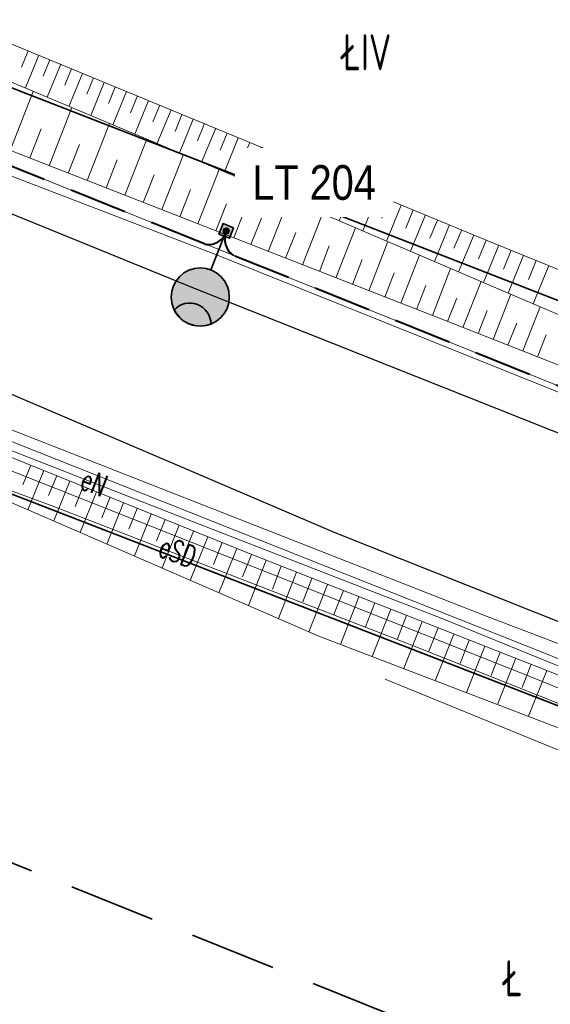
# Model space of a CAD drawing. Header units: metres. Extents: x 0 to 6497944, y 0 to 5963356.
# Tile 99 of 197: x 6497065 to 6497083, y 5963068 to 5963102. Entities that reach past the tile are written whole.
import ezdxf
from ezdxf import colors
from ezdxf.entities.mleader import LeaderData, LeaderLine
from ezdxf.math import Vec2, Vec3

# ---------------------------------------------------------------- set-up
doc = ezdxf.new("R2010")
doc.units = ezdxf.units.M
doc.header["$MEASUREMENT"] = 0
doc.linetypes.add('L_0_04', pattern=[1.5, 1, -0.5])
doc.layers.get('DEFPOINTS').update_dxf_attribs({"linetype": 'CONTINUOUS', "lineweight": 0, "true_color": 0xffffff})
for name, color, linetype, lineweight in [('000_INNE__NIEZYDENTYFIKOWANE_', 8, 'CONTINUOUS', 13), ('209_OPIS_KONTURU_KLASYFIKACYJNEGO', 8, 'CONTINUOUS', 13), ('210_OZNACZENIE_UzYTKU', 8, 'CONTINUOUS', 13), ('217_GRANICA_KONTURU_KLASYFIKCYJNEGO', 8, 'CONTINUOUS', 13), ('218_GRANICA_UzYTKU', 8, 'CONTINUOUS', 13), ('219_LINIA_GRANICY', 3, 'CONTINUOUS', 35), ('E_proj_opisy_ośw.', 7, 'CONTINUOUS', 13), ('E_proj_ośw_latarnia', 1, 'CONTINUOUS', 35), ('E_proj_ośw_linia_obw. 200', 1, 'L_0_04', 40), ('JEZDNIA__POWIERZCHNIA_', 8, 'CONTINUOUS', 25), ('OGRODZENIE_TRWAlE__LINIA_', 8, 'CONTINUOUS', 13), ('PRZEWoD_ELEKTROENERGETYCZNY__LINIA_', 1, 'CONTINUOUS', 13), ('PRZEWoD_ELEKTROENERGETYCZNY__LINIA__ATR1', 1, 'CONTINUOUS', 13), ('PRZEWoD_KANALIZACYJNY__LINIA_', 36, 'CONTINUOUS', 13), ('PRZEWoD_TELEKOMUNIKACYJNY__LINIA_', 30, 'CONTINUOUS', 13), ('PRZEWoD_WODOCIaGOWY__LINIA_', 5, 'CONTINUOUS', 13), ('SKARPA_NIEUMOCNIONA__POWIERZCHNIA_', 8, 'CONTINUOUS', 13), ('ZAKRES', 190, 'L_0_04', 35)]:
    doc.layers.add(name, color=color, linetype=linetype, lineweight=lineweight)
doc.styles.add('Narrow', font='ARIALN.TTF', dxfattribs={"height": 2})
doc.styles.get("Standard").update_dxf_attribs({"font": 'simplex.shx'})

# ---------------------------------------------------------------- blocks, each defined once
blk = doc.blocks.new('A$C5E955987')
at = {"layer": 'E_proj_ośw_latarnia', "true_color": 0xffffff}
h = blk.add_hatch(color=7, dxfattribs=at)
h.dxf.hatch_style = 1
h.paths.add_polyline_path([(3.223, 1.824, 1), (3.408, 1.892, 1)], flags=0)
h.paths.add_polyline_path([(3.2, 1.606), (3.567, 1.742), (3.431, 2.111), (3.064, 1.976)])
h.paths.add_polyline_path([(3.223, 1.824, -1), (3.408, 1.892, -1)], flags=16)
h.paths.add_polyline_path([(0.071, 1.38, -0.683546), (0.557, 0.106, 0.679532), (1.952, 1.355, 0.687575)])
h = blk.add_hatch(color=7, dxfattribs=at)
h.dxf.hatch_style = 1
h.paths.add_polyline_path([(3.223, 1.824, 1), (3.408, 1.892, 1)])
at = {"layer": 'E_proj_ośw_latarnia'}
blk.add_hatch(color=256, dxfattribs=at).paths.add_polyline_path([(0.071, 1.38, 0.389707), (0.557, 0.106), (0.557, 0.106, 0.683546)])
blk.add_lwpolyline([(3.567, 1.742), (3.2, 1.606), (3.064, 1.976), (3.431, 2.111)], close=True, dxfattribs=at)
at = {"layer": 'E_proj_ośw_latarnia', "flags": 128}
blk.add_lwpolyline([(3.132, 1.791), (1.952, 1.355)], dxfattribs=at)
at = {"layer": 'E_proj_ośw_latarnia'}
blk.add_lwpolyline([(0.071, 1.38, 0.389707), (0.557, 0.106), (0.557, 0.106, 0.683546)], format="xyb", close=True, dxfattribs=at)
for centre, radius in [((1.007, 1.007), 1.007), ((3.315, 1.858), 0.0984)]:
    blk.add_circle(centre, radius, dxfattribs=at)
blk = doc.blocks.new('_None')

msp = doc.modelspace()

# ---------------------------------------------------------------- linework, layer by layer
at = {"layer": '000_INNE__NIEZYDENTYFIKOWANE_', "flags": 128}
for points in [[(6497065.11, 5963101.02), (6497064.88, 5963100.46)], [(6497065.48, 5963100.87), (6497065.02, 5963099.74)], [(6497065.86, 5963100.71), (6497065.63, 5963100.15)], [(6497066.24, 5963100.56), (6497065.77, 5963099.42)], [(6497066.61, 5963100.4), (6497066.38, 5963099.83)], [(6497066.99, 5963100.24), (6497066.52, 5963099.1)], [(6497067.37, 5963100.09), (6497067.14, 5963099.52)], [(6497067.75, 5963099.93), (6497067.28, 5963098.78)], [(6497068.13, 5963099.77), (6497067.9, 5963099.2)], [(6497064.49, 5963097.57), (6497065.29, 5963099.62)], [(6497068.52, 5963099.61), (6497068.04, 5963098.46)], [(6497068.9, 5963099.46), (6497068.66, 5963098.88)], [(6497065.84, 5963097.04), (6497066.63, 5963099.06)], [(6497069.28, 5963099.3), (6497068.81, 5963098.14)], [(6497069.67, 5963099.14), (6497069.43, 5963098.56)], [(6497070.06, 5963098.98), (6497069.58, 5963097.82)], [(6497070.44, 5963098.82), (6497070.2, 5963098.23)], [(6497067.16, 5963096.53), (6497067.93, 5963098.51)], [(6497070.83, 5963098.66), (6497070.35, 5963097.49)], [(6497071.22, 5963098.5), (6497070.98, 5963097.91)], [(6497065.17, 5963097.31), (6497065.56, 5963098.32)], [(6497071.61, 5963098.34), (6497071.12, 5963097.16)], [(6497072, 5963098.17), (6497071.76, 5963097.58)], [(6497066.5, 5963096.78), (6497066.89, 5963097.78)], [(6497068.46, 5963096.02), (6497069.22, 5963097.96)], [(6497072.39, 5963098.01), (6497071.91, 5963096.83)], [(6497072.79, 5963097.85), (6497072.54, 5963097.26)], [(6497073.18, 5963097.69), (6497072.69, 5963096.5)], [(6497069.74, 5963095.52), (6497070.49, 5963097.43)], [(6497073.58, 5963097.52), (6497073.33, 5963096.93)], [(6497073.97, 5963097.36), (6497073.48, 5963096.16)], [(6497067.81, 5963096.27), (6497068.2, 5963097.25)], [(6497074.37, 5963097.19), (6497074.12, 5963096.59)], [(6497074.77, 5963097.03), (6497074.27, 5963095.82)], [(6497069.1, 5963095.77), (6497069.48, 5963096.73)], [(6497070.99, 5963095.03), (6497071.73, 5963096.91)], [(6497075.17, 5963096.86), (6497074.92, 5963096.26)], [(6497075.58, 5963096.7), (6497075.07, 5963095.48)], [(6497072.23, 5963094.54), (6497072.95, 5963096.39)], [(6497075.98, 5963096.53), (6497075.73, 5963095.92)], [(6497076.39, 5963096.36), (6497075.88, 5963095.13)], [(6497070.37, 5963095.27), (6497070.74, 5963096.22)], [(6497076.8, 5963096.19), (6497076.54, 5963095.58)], [(6497077.21, 5963096.02), (6497076.7, 5963094.78)], [(6497071.61, 5963094.78), (6497071.98, 5963095.72)], [(6497073.43, 5963094.07), (6497074.14, 5963095.88)], [(6497077.62, 5963095.85), (6497077.36, 5963095.23)], [(6497078.03, 5963095.68), (6497077.52, 5963094.43)], [(6497074.61, 5963093.61), (6497075.31, 5963095.38)], [(6497078.45, 5963095.51), (6497078.19, 5963094.88)], [(6497078.87, 5963095.34), (6497078.35, 5963094.08)], [(6497072.83, 5963094.31), (6497073.19, 5963095.22)], [(6497079.29, 5963095.16), (6497079.02, 5963094.53)], [(6497079.71, 5963094.99), (6497079.18, 5963093.72)], [(6497074.03, 5963093.84), (6497074.38, 5963094.73)], [(6497075.77, 5963093.16), (6497076.45, 5963094.89)], [(6497080.13, 5963094.82), (6497079.86, 5963094.18)], [(6497080.55, 5963094.64), (6497080.02, 5963093.36)], [(6497076.91, 5963092.71), (6497077.57, 5963094.41)], [(6497080.98, 5963094.46), (6497080.71, 5963093.82)], [(6497081.41, 5963094.29), (6497080.88, 5963092.99)], [(6497075.2, 5963093.38), (6497075.54, 5963094.26)], [(6497078.02, 5963092.28), (6497078.67, 5963093.94)], [(6497081.84, 5963094.11), (6497081.57, 5963093.46)], [(6497082.27, 5963093.94), (6497081.74, 5963092.63)], [(6497076.34, 5963092.93), (6497076.68, 5963093.79)], [(6497082.71, 5963093.76), (6497082.44, 5963093.1)], [(6497077.46, 5963092.49), (6497077.79, 5963093.33)], [(6497079.11, 5963091.85), (6497079.74, 5963093.48)], [(6497083.14, 5963093.58), (6497082.6, 5963092.26)], [(6497080.17, 5963091.43), (6497080.8, 5963093.03)], [(6497078.56, 5963092.06), (6497078.89, 5963092.89)], [(6497081.22, 5963091.02), (6497081.83, 5963092.59)], [(6497079.64, 5963091.64), (6497079.96, 5963092.45)], [(6497080.7, 5963091.23), (6497081.01, 5963092.02)], [(6497082.24, 5963090.62), (6497082.85, 5963092.15)], [(6497081.73, 5963090.82), (6497082.04, 5963091.59)], [(6497082.75, 5963090.42), (6497083.05, 5963091.18)], [(6497065.2, 5963086.66), (6497064.93, 5963085.98)], [(6497065.65, 5963086.48), (6497065.1, 5963085.12)], [(6497066.1, 5963086.29), (6497065.82, 5963085.61)], [(6497066.56, 5963086.11), (6497066, 5963084.73)], [(6497067.02, 5963085.92), (6497066.74, 5963085.23)], [(6497067.48, 5963085.74), (6497066.91, 5963084.33)], [(6497067.95, 5963085.55), (6497067.66, 5963084.84)], [(6497068.42, 5963085.36), (6497067.84, 5963083.93)], [(6497068.89, 5963085.16), (6497068.6, 5963084.44)], [(6497069.37, 5963084.97), (6497068.79, 5963083.52)], [(6497069.86, 5963084.78), (6497069.56, 5963084.04)], [(6497070.34, 5963084.58), (6497069.75, 5963083.1)], [(6497070.84, 5963084.38), (6497070.54, 5963083.63)], [(6497071.33, 5963084.18), (6497070.72, 5963082.67)], [(6497071.83, 5963083.98), (6497071.53, 5963083.22)], [(6497072.34, 5963083.77), (6497071.72, 5963082.24)], [(6497072.85, 5963083.57), (6497072.54, 5963082.79)], [(6497073.36, 5963083.37), (6497072.74, 5963081.8)], [(6497073.88, 5963083.16), (6497073.57, 5963082.37)], [(6497074.41, 5963082.95), (6497073.78, 5963081.35)], [(6497074.94, 5963082.74), (6497074.62, 5963081.93)], [(6497075.48, 5963082.53), (6497074.83, 5963080.89)], [(6497076.03, 5963082.32), (6497075.7, 5963081.49)], [(6497076.57, 5963082.1), (6497075.93, 5963080.45)], [(6497077.12, 5963081.89), (6497076.8, 5963081.06)], [(6497077.67, 5963081.67), (6497077.03, 5963080.03)], [(6497078.22, 5963081.45), (6497077.9, 5963080.64)], [(6497078.76, 5963081.24), (6497078.12, 5963079.61)], [(6497079.31, 5963081.03), (6497078.99, 5963080.21)], [(6497079.85, 5963080.81), (6497079.21, 5963079.19)], [(6497080.39, 5963080.6), (6497080.07, 5963079.79)], [(6497080.93, 5963080.39), (6497080.29, 5963078.78)], [(6497081.46, 5963080.18), (6497081.15, 5963079.37)], [(6497082, 5963079.97), (6497081.37, 5963078.37)], [(6497082.53, 5963079.76), (6497082.22, 5963078.96)], [(6497083.07, 5963079.55), (6497082.44, 5963077.96)]]:
    msp.add_lwpolyline(points, dxfattribs=at)
at = {"layer": '217_GRANICA_KONTURU_KLASYFIKCYJNEGO', "flags": 128}
for points in [[(6497049.44, 5963105.64), (6497116.21, 5963079.61)], [(6497114.13, 5963066.43), (6497041.24, 5963094.69)]]:
    msp.add_lwpolyline(points, dxfattribs=at)
at = {"layer": '218_GRANICA_UzYTKU', "flags": 128}
for points in [[(6497049.44, 5963105.64), (6497116.21, 5963079.61)], [(6497114.13, 5963066.43), (6497041.24, 5963094.69)]]:
    msp.add_lwpolyline(points, dxfattribs=at)
at = {"layer": '219_LINIA_GRANICY', "flags": 128}
for points in [[(6497116.21, 5963079.61), (6497049.44, 5963105.64)], [(6497114.13, 5963066.43), (6497041.24, 5963094.69)]]:
    msp.add_lwpolyline(points, dxfattribs=at)
at = {"layer": 'DEFPOINTS', "linetype": 'Continuous'}
for points in [[(6497313.974, 5963063.795), (6497264.99, 5963053.548), (6497264.903, 5963053.964), (6497264.946, 5963053.756), (6497214.968, 5963052.274), (6497215.035, 5963053.295), (6497214.968, 5963052.274), (6497165.514, 5963059.642), (6497165.697, 5963060.518), (6497165.514, 5963059.642), (6497118.031, 5963075.305), (6497118.262, 5963075.735), (6497118.031, 5963075.305), (6497071.639, 5963093.954), (6497071.9, 5963094.537), (6497071.639, 5963093.954), (6497024.971, 5963111.9)], [(6497292.628, 5963058.63), (6497281.118, 5963056.345), (6497266.585, 5963053.942), (6497249.583, 5963052.553), (6497239.69, 5963051.969), (6497230.126, 5963051.72), (6497199.044, 5963053.85), (6497178.292, 5963057.041), (6497162.342, 5963060.811), (6497143.722, 5963066.577), (6497131.977, 5963070.387), (6497119.428, 5963074.981), (6497088.043, 5963087.571), (6497060.045, 5963098.826)]]:
    msp.add_lwpolyline(points, dxfattribs=at)
at = {"layer": 'E_proj_ośw_linia_obw. 200', "ltscale": 2, "transparency": 33554687}
msp.add_lwpolyline([(6497178.292, 5963057.041), (6497166.158, 5963059.909, -0.454455), (6497165.756, 5963060.719, -0.402721), (6497165.082, 5963060.164), (6497162.342, 5963060.811), (6497150.8, 5963063.343), (6497136.783, 5963067.74), (6497119.153, 5963074.283, -0.458005), (6497118.39, 5963076.146, -0.363483), (6497117.614, 5963075.706), (6497088.043, 5963087.571), (6497072.228, 5963093.928, -0.356557), (6497071.974, 5963094.78, -0.396812), (6497071.239, 5963094.326), (6497060.045, 5963098.826)], format="xyb", dxfattribs=at)
at = {"layer": 'JEZDNIA__POWIERZCHNIA_', "flags": 128}
for points in [[(6497048.07, 5963102.09), (6497070.92, 5963092.77), (6497095.6, 5963082.95), (6497119.19, 5963073.46), (6497131.58, 5963068.94), (6497141.08, 5963065.86), (6497145.57, 5963064.4), (6497156.55, 5963061.01), (6497162.05, 5963059.34), (6497178, 5963055.57), (6497193.41, 5963053.28), (6497198.87, 5963052.36), (6497206.8, 5963051.76), (6497226.49, 5963050.49), (6497230.12, 5963050.22), (6497239.75, 5963050.47), (6497249.72, 5963051.06), (6497266.74, 5963052.45), (6497276.78, 5963054.1), (6497286, 5963055.64)], [(6497289.33, 5963050.32), (6497270.38, 5963046.97), (6497250.99, 5963045.15), (6497245.86, 5963044.71), (6497237.57, 5963044.4), (6497215.35, 5963045.11), (6497200.71, 5963045.93), (6497198.88, 5963046.11), (6497193.66, 5963047.24), (6497188.36, 5963047.84), (6497177.41, 5963049.74), (6497166.43, 5963052.2), (6497149.52, 5963057.11), (6497145.48, 5963058.34), (6497137.02, 5963060.88), (6497131.49, 5963062.52), (6497115.75, 5963068.44), (6497092.95, 5963077.46), (6497075.74, 5963084.32), (6497062.13, 5963090.14)]]:
    msp.add_lwpolyline(points, dxfattribs=at)
at = {"layer": 'OGRODZENIE_TRWAlE__LINIA_', "flags": 128}
msp.add_lwpolyline([(6497115.59, 5963063.64), (6497077.48, 5963079.24)], dxfattribs=at)
at = {"layer": 'PRZEWoD_ELEKTROENERGETYCZNY__LINIA_', "flags": 128}
for points in [[(6497039.42, 5963095.65), (6497039.62, 5963096.12), (6497041.59, 5963095.34), (6497055.29, 5963089.92), (6497056.14, 5963090.45), (6497063.18, 5963087.69), (6497071.07, 5963084.61), (6497079.47, 5963081.34), (6497088.42, 5963077.68), (6497096.88, 5963074.19), (6497111.72, 5963068.19), (6497115.18, 5963076.62), (6497116.11, 5963079.75)], [(6497058.85, 5963087.86), (6497065.91, 5963085.27), (6497078.25, 5963080.48), (6497094.04, 5963074.21), (6497106.1, 5963069.4), (6497120.41, 5963063.7), (6497131.49, 5963059.13), (6497139.83, 5963056.81), (6497143.86, 5963055.29), (6497145.43, 5963054.87)]]:
    msp.add_lwpolyline(points, dxfattribs=at)
at = {"layer": 'PRZEWoD_KANALIZACYJNY__LINIA_', "flags": 128}
msp.add_lwpolyline([(6497242.89, 5962995.59), (6497237.06, 5962995.11), (6497229.8, 5962996.03), (6497222.52, 5962998.61), (6497217.69, 5963002.2), (6497193.53, 5963022.93), (6497176.51, 5963037.58), (6497165.86, 5963045.88), (6497161.57, 5963050.12), (6497161.07, 5963050.78), (6497141.9, 5963057.15), (6497127.09, 5963061.96), (6497115.01, 5963065.87), (6497082.81, 5963079.21), (6497039.28, 5963096.48)], dxfattribs=at)
at = {"layer": 'PRZEWoD_TELEKOMUNIKACYJNY__LINIA_', "flags": 128}
msp.add_lwpolyline([(6496774.9, 5963201.17), (6496800.16, 5963191.52), (6496821.21, 5963183.45), (6496844.18, 5963174.49), (6496883.32, 5963159.12), (6496886.75, 5963159.1), (6496905.28, 5963150.99), (6497034.08, 5963099.85), (6497081.01, 5963081.42), (6497114.42, 5963068.68), (6497140.82, 5963058.78), (6497145.99, 5963055.02), (6497153.66, 5963050.85), (6497172.46, 5963043.32), (6497202.19, 5963037.61), (6497238.33, 5963036.41), (6497238.76, 5963032.02), (6497245.27, 5963032.35), (6497261.71, 5963034.62), (6497300.12, 5963040.13)], dxfattribs=at)
at = {"layer": 'PRZEWoD_WODOCIaGOWY__LINIA_', "flags": 128}
msp.add_lwpolyline([(6497030.39, 5963101.05), (6497083.14, 5963080.09), (6497115.25, 5963066.66), (6497127.21, 5963062.69), (6497142.2, 5963057.92), (6497161.35, 5963051.48), (6497162.19, 5963050.87), (6497166.75, 5963046.04), (6497177.38, 5963038.11), (6497194.48, 5963023.68), (6497218.23, 5963002.93), (6497223.04, 5962999.58), (6497230.06, 5962996.85), (6497237.06, 5962996.03), (6497244.36, 5962996.55)], dxfattribs=at)
at = {"layer": 'SKARPA_NIEUMOCNIONA__POWIERZCHNIA_', "flags": 128}
for points in [[(6497049.38, 5963103.55), (6497050.56, 5963105.73), (6497056.77, 5963103.22), (6497072.43, 5963096.61), (6497085.47, 5963091.03), (6497097.24, 5963086.24), (6497114.4, 5963079.28), (6497120.48, 5963076.91), (6497119.93, 5963075.45), (6497114.8, 5963077.69), (6497101.49, 5963083.03), (6497079.8, 5963091.58), (6497062.93, 5963098.18)], [(6497072.43, 5963096.61), (6497056.77, 5963103.22)], [(6497063.08, 5963101.86), (6497081.23, 5963094.36)], [(6497085.47, 5963091.03), (6497072.43, 5963096.61)], [(6497081.23, 5963094.36), (6497102.1, 5963085.86)], [(6497060.84, 5963088.42), (6497072.74, 5963083.61), (6497088.65, 5963077.35), (6497098.77, 5963073.56), (6497112.53, 5963068.23), (6497124.77, 5963063.33), (6497132.37, 5963060.24), (6497143.86, 5963056.87), (6497145.46, 5963056.55), (6497146.95, 5963056.05), (6497154.85, 5963053.74), (6497162.62, 5963051.26)], [(6497162.27, 5963049.72), (6497156.8, 5963051.44), (6497145.43, 5963054.87), (6497143.46, 5963055.44), (6497131.44, 5963058.8), (6497120.01, 5963063.81), (6497116.74, 5963065.08), (6497105.68, 5963069.29), (6497094.92, 5963073.32), (6497087.54, 5963076), (6497075.18, 5963080.74), (6497061.96, 5963086.48)]]:
    msp.add_lwpolyline(points, dxfattribs=at)
at = {"layer": 'ZAKRES', "ltscale": 3, "flags": 128}
msp.add_lwpolyline([(6497692.5, 5963219.5), (6497716, 5963186.5), (6497672.2, 5963172.1), (6497502, 5963111.8), (6497349, 5963052), (6497312.6, 5963038.4), (6497228.6, 5963030.4), (6497133.5, 5963045.2), (6496948.4, 5963119.5), (6496936.6, 5963083.2), (6496927.9, 5963075.7), (6496873, 5963095.9), (6496849.7, 5963104.2), (6496824.8, 5963105.1), (6496784.8, 5963107.4), (6496786.6, 5963174.3), (6496788.5, 5963184), (6496695.2, 5963217.9), (6496711.8, 5963253.1), (6496961, 5963151.5), (6497143.1, 5963082.8), (6497228.1, 5963066.8), (6497302.3, 5963072), (6497492.1, 5963142.6)], close=True, dxfattribs=at)

# ---------------------------------------------------------------- block references
at = {"layer": 'E_proj_ośw_latarnia', "rotation": 48.26325779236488}
msp.add_blockref('A$C5E955987', (6497071.153, 5963091.069), dxfattribs=at)

# ---------------------------------------------------------------- texts
at = {"layer": '209_OPIS_KONTURU_KLASYFIKACYJNEGO', "width": 0.66}
msp.add_text('ŁIV', height=1.25, dxfattribs=at).set_placement((6497076, 5963100.35))
at = {"layer": '210_OZNACZENIE_UzYTKU', "width": 0.66}
msp.add_text('Ł', height=1.25, dxfattribs=at).set_placement((6497081.6, 5963068.25))
at = {"layer": 'PRZEWoD_ELEKTROENERGETYCZNY__LINIA__ATR1', "width": 0.66}
for s, p in [('eN', (6497066.86, 5963085.87)), ('eSD', (6497069.57, 5963083.54))]:
    msp.add_text(s, height=0.75, rotation=338.7, dxfattribs=at).set_placement(p)

# ---------------------------------------------------------------- next in the draw order: leaders
at = {"layer": 'E_proj_opisy_ośw.', "color": 10}
ml = msp.add_multileader_mtext('Standard', dxfattribs=at)
ml.set_content('\\A1;LT 103', color=10, style='Narrow')
ml.set_leader_properties(color=256)
ml.set_arrow_properties(name='NONE')
ml.build(insert=Vec2(0, 0))
ml.multileader.update_dxf_attribs({"leader_type": 0, "has_dogleg": 0, "has_text_frame": 1, "text_left_attachment_type": 3, "dogleg_length": 0.36, "arrow_head_size": 0, "scale": 0.7})
ctx = ml.context
ctx.base_point, ctx.scale, ctx.char_height, ctx.arrow_head_size, ctx.landing_gap_size, ctx.plane_origin = Vec3(6497355.042, 5963083.031), 0.7, 1.2, 0, 0.42, Vec3(6498205.751, 5962979.538)
ctx.left_attachment = 3
notes = []
notes.append((ctx, [(0, (0, 0, 0), (0, 0), (1, 0), 1, [])]))
ctx.mtext.insert, ctx.mtext.line_spacing_factor, ctx.mtext.flow_direction = Vec3(6497355.462, 5963083.646), 0.266667, 5
ctx.mtext.has_bg_fill, ctx.mtext.bg_color, ctx.mtext.bg_scale_factor, ctx.mtext.bg_transparency, ctx.mtext.use_window_bg_color = 1, -1073741824, 1.5, 0, 1
for ctx, leaders in notes:
    for number, flags, end, landing, length, lines in leaders:
        leader = LeaderData()
        leader.index, (leader.has_last_leader_line, leader.has_dogleg_vector, leader.attachment_direction) = number, flags
        leader.last_leader_point, leader.dogleg_vector, leader.dogleg_length = Vec3(end), Vec3(landing), length
        for number, points, colour, breaks in lines:
            line = LeaderLine()
            line.index, line.vertices, line.color, line.breaks = number, Vec3.list(points), colors.encode_raw_color(colour), breaks
            leader.lines.append(line)
        ctx.leaders.append(leader)

# ---------------------------------------------------------------- next in the draw order: leaders
ml = msp.add_multileader_mtext('Standard', dxfattribs=at)
ml.set_content('\\A1;LT 104', color=10, style='Narrow')
ml.set_leader_properties(color=256)
ml.set_arrow_properties(name='NONE')
ml.build(insert=Vec2(0, 0))
ml.multileader.update_dxf_attribs({"leader_type": 0, "has_dogleg": 0, "has_text_frame": 1, "text_left_attachment_type": 3, "dogleg_length": 0.36, "arrow_head_size": 0, "scale": 0.7})
ctx = ml.context
ctx.base_point, ctx.scale, ctx.char_height, ctx.arrow_head_size, ctx.landing_gap_size, ctx.plane_origin = Vec3(6497402.169, 5963099.524), 0.7, 1.2, 0, 0.42, Vec3(6498252.368, 5962996.294)
ctx.left_attachment = 3
notes = []
notes.append((ctx, [(0, (0, 0, 0), (0, 0), (1, 0), 1, [])]))
ctx.mtext.insert, ctx.mtext.line_spacing_factor, ctx.mtext.flow_direction = Vec3(6497402.589, 5963100.139), 0.266667, 5
ctx.mtext.has_bg_fill, ctx.mtext.bg_color, ctx.mtext.bg_scale_factor, ctx.mtext.bg_transparency, ctx.mtext.use_window_bg_color = 1, -1073741824, 1.5, 0, 1
for ctx, leaders in notes:
    for number, flags, end, landing, length, lines in leaders:
        leader = LeaderData()
        leader.index, (leader.has_last_leader_line, leader.has_dogleg_vector, leader.attachment_direction) = number, flags
        leader.last_leader_point, leader.dogleg_vector, leader.dogleg_length = Vec3(end), Vec3(landing), length
        for number, points, colour, breaks in lines:
            line = LeaderLine()
            line.index, line.vertices, line.color, line.breaks = number, Vec3.list(points), colors.encode_raw_color(colour), breaks
            leader.lines.append(line)
        ctx.leaders.append(leader)

# ---------------------------------------------------------------- next in the draw order: leaders
ml = msp.add_multileader_mtext('Standard', dxfattribs=at)
ml.set_content('\\A1;LT 105', color=10, style='Narrow')
ml.set_leader_properties(color=256)
ml.set_arrow_properties(name='NONE')
ml.build(insert=Vec2(0, 0))
ml.multileader.update_dxf_attribs({"leader_type": 0, "has_dogleg": 0, "has_text_frame": 1, "text_left_attachment_type": 3, "dogleg_length": 0.36, "arrow_head_size": 0, "scale": 0.7})
ctx = ml.context
ctx.base_point, ctx.scale, ctx.char_height, ctx.arrow_head_size, ctx.landing_gap_size, ctx.plane_origin = Vec3(6497449.294, 5963117.11), 0.7, 1.2, 0, 0.42, Vec3(6498299.656, 5963013.346)
ctx.left_attachment = 3
notes = []
notes.append((ctx, [(0, (0, 0, 0), (0, 0), (1, 0), 1, [])]))
ctx.mtext.insert, ctx.mtext.line_spacing_factor, ctx.mtext.flow_direction = Vec3(6497449.714, 5963117.725), 0.266667, 5
ctx.mtext.has_bg_fill, ctx.mtext.bg_color, ctx.mtext.bg_scale_factor, ctx.mtext.bg_transparency, ctx.mtext.use_window_bg_color = 1, -1073741824, 1.5, 0, 1
for ctx, leaders in notes:
    for number, flags, end, landing, length, lines in leaders:
        leader = LeaderData()
        leader.index, (leader.has_last_leader_line, leader.has_dogleg_vector, leader.attachment_direction) = number, flags
        leader.last_leader_point, leader.dogleg_vector, leader.dogleg_length = Vec3(end), Vec3(landing), length
        for number, points, colour, breaks in lines:
            line = LeaderLine()
            line.index, line.vertices, line.color, line.breaks = number, Vec3.list(points), colors.encode_raw_color(colour), breaks
            leader.lines.append(line)
        ctx.leaders.append(leader)

# ---------------------------------------------------------------- next in the draw order: leaders
ml = msp.add_multileader_mtext('Standard', dxfattribs=at)
ml.set_content('\\A1;LT 106', color=10, style='Narrow')
ml.set_leader_properties(color=256)
ml.set_arrow_properties(name='NONE')
ml.build(insert=Vec2(0, 0))
ml.multileader.update_dxf_attribs({"leader_type": 0, "has_dogleg": 0, "has_text_frame": 1, "text_left_attachment_type": 3, "dogleg_length": 0.36, "arrow_head_size": 0, "scale": 0.7})
ctx = ml.context
ctx.base_point, ctx.scale, ctx.char_height, ctx.arrow_head_size, ctx.landing_gap_size, ctx.plane_origin = Vec3(6497496.217, 5963133.926), 0.7, 1.2, 0, 0.42, Vec3(6498346.9, 5963029.932)
ctx.left_attachment = 3
notes = []
notes.append((ctx, [(0, (0, 0, 0), (0, 0), (1, 0), 1, [])]))
ctx.mtext.insert, ctx.mtext.line_spacing_factor, ctx.mtext.flow_direction = Vec3(6497496.637, 5963134.541), 0.266667, 5
ctx.mtext.has_bg_fill, ctx.mtext.bg_color, ctx.mtext.bg_scale_factor, ctx.mtext.bg_transparency, ctx.mtext.use_window_bg_color = 1, -1073741824, 1.5, 0, 1
for ctx, leaders in notes:
    for number, flags, end, landing, length, lines in leaders:
        leader = LeaderData()
        leader.index, (leader.has_last_leader_line, leader.has_dogleg_vector, leader.attachment_direction) = number, flags
        leader.last_leader_point, leader.dogleg_vector, leader.dogleg_length = Vec3(end), Vec3(landing), length
        for number, points, colour, breaks in lines:
            line = LeaderLine()
            line.index, line.vertices, line.color, line.breaks = number, Vec3.list(points), colors.encode_raw_color(colour), breaks
            leader.lines.append(line)
        ctx.leaders.append(leader)

# ---------------------------------------------------------------- next in the draw order: leaders
ml = msp.add_multileader_mtext('Standard', dxfattribs=at)
ml.set_content('\\A1;LT 107', color=10, style='Narrow')
ml.set_leader_properties(color=256)
ml.set_arrow_properties(name='NONE')
ml.build(insert=Vec2(0, 0))
ml.multileader.update_dxf_attribs({"leader_type": 0, "has_dogleg": 0, "has_text_frame": 1, "text_left_attachment_type": 3, "dogleg_length": 0.36, "arrow_head_size": 0, "scale": 0.7})
ctx = ml.context
ctx.base_point, ctx.scale, ctx.char_height, ctx.arrow_head_size, ctx.landing_gap_size, ctx.plane_origin = Vec3(6497543.374, 5963150.847), 0.7, 1.2, 0, 0.42, Vec3(6498393.784, 5963047.096)
ctx.left_attachment = 3
notes = []
notes.append((ctx, [(0, (0, 0, 0), (0, 0), (1, 0), 1, [])]))
ctx.mtext.insert, ctx.mtext.line_spacing_factor, ctx.mtext.flow_direction = Vec3(6497543.794, 5963151.462), 0.266667, 5
ctx.mtext.has_bg_fill, ctx.mtext.bg_color, ctx.mtext.bg_scale_factor, ctx.mtext.bg_transparency, ctx.mtext.use_window_bg_color = 1, -1073741824, 1.5, 0, 1
for ctx, leaders in notes:
    for number, flags, end, landing, length, lines in leaders:
        leader = LeaderData()
        leader.index, (leader.has_last_leader_line, leader.has_dogleg_vector, leader.attachment_direction) = number, flags
        leader.last_leader_point, leader.dogleg_vector, leader.dogleg_length = Vec3(end), Vec3(landing), length
        for number, points, colour, breaks in lines:
            line = LeaderLine()
            line.index, line.vertices, line.color, line.breaks = number, Vec3.list(points), colors.encode_raw_color(colour), breaks
            leader.lines.append(line)
        ctx.leaders.append(leader)

# ---------------------------------------------------------------- next in the draw order: leaders
ml = msp.add_multileader_mtext('Standard', dxfattribs=at)
ml.set_content('\\A1;LT 108', color=10, style='Narrow')
ml.set_leader_properties(color=256)
ml.set_arrow_properties(name='NONE')
ml.build(insert=Vec2(0, 0))
ml.multileader.update_dxf_attribs({"leader_type": 0, "has_dogleg": 0, "has_text_frame": 1, "text_left_attachment_type": 3, "dogleg_length": 0.36, "arrow_head_size": 0, "scale": 0.7})
ctx = ml.context
ctx.base_point, ctx.scale, ctx.char_height, ctx.arrow_head_size, ctx.landing_gap_size, ctx.plane_origin = Vec3(6497590.207, 5963168.082), 0.7, 1.2, 0, 0.42, Vec3(6498440.769, 5963064.192)
ctx.left_attachment = 3
notes = []
notes.append((ctx, [(0, (0, 0, 0), (0, 0), (1, 0), 1, [])]))
ctx.mtext.insert, ctx.mtext.line_spacing_factor, ctx.mtext.flow_direction = Vec3(6497590.627, 5963168.697), 0.266667, 5
ctx.mtext.has_bg_fill, ctx.mtext.bg_color, ctx.mtext.bg_scale_factor, ctx.mtext.bg_transparency, ctx.mtext.use_window_bg_color = 1, -1073741824, 1.5, 0, 1
for ctx, leaders in notes:
    for number, flags, end, landing, length, lines in leaders:
        leader = LeaderData()
        leader.index, (leader.has_last_leader_line, leader.has_dogleg_vector, leader.attachment_direction) = number, flags
        leader.last_leader_point, leader.dogleg_vector, leader.dogleg_length = Vec3(end), Vec3(landing), length
        for number, points, colour, breaks in lines:
            line = LeaderLine()
            line.index, line.vertices, line.color, line.breaks = number, Vec3.list(points), colors.encode_raw_color(colour), breaks
            leader.lines.append(line)
        ctx.leaders.append(leader)

# ---------------------------------------------------------------- next in the draw order: leaders
ml = msp.add_multileader_mtext('Standard', dxfattribs=at)
ml.set_content('\\A1;LT 109', color=10, style='Narrow')
ml.set_leader_properties(color=256)
ml.set_arrow_properties(name='NONE')
ml.build(insert=Vec2(0, 0))
ml.multileader.update_dxf_attribs({"leader_type": 0, "has_dogleg": 0, "has_text_frame": 1, "text_left_attachment_type": 3, "dogleg_length": 0.36, "arrow_head_size": 0, "scale": 0.7})
ctx = ml.context
ctx.base_point, ctx.scale, ctx.char_height, ctx.arrow_head_size, ctx.landing_gap_size, ctx.plane_origin = Vec3(6497636.957, 5963185.464), 0.7, 1.2, 0, 0.42, Vec3(6498487.931, 5963080.837)
ctx.left_attachment = 3
notes = []
notes.append((ctx, [(0, (0, 0, 0), (0, 0), (1, 0), 1, [])]))
ctx.mtext.insert, ctx.mtext.line_spacing_factor, ctx.mtext.flow_direction = Vec3(6497637.377, 5963186.079), 0.266667, 5
ctx.mtext.has_bg_fill, ctx.mtext.bg_color, ctx.mtext.bg_scale_factor, ctx.mtext.bg_transparency, ctx.mtext.use_window_bg_color = 1, -1073741824, 1.5, 0, 1
for ctx, leaders in notes:
    for number, flags, end, landing, length, lines in leaders:
        leader = LeaderData()
        leader.index, (leader.has_last_leader_line, leader.has_dogleg_vector, leader.attachment_direction) = number, flags
        leader.last_leader_point, leader.dogleg_vector, leader.dogleg_length = Vec3(end), Vec3(landing), length
        for number, points, colour, breaks in lines:
            line = LeaderLine()
            line.index, line.vertices, line.color, line.breaks = number, Vec3.list(points), colors.encode_raw_color(colour), breaks
            leader.lines.append(line)
        ctx.leaders.append(leader)

# ---------------------------------------------------------------- next in the draw order: leaders
ml = msp.add_multileader_mtext('Standard', dxfattribs=at)
ml.set_content('\\A1;LT 110', color=10, style='Narrow')
ml.set_leader_properties(color=256)
ml.set_arrow_properties(name='NONE')
ml.build(insert=Vec2(0, 0))
ml.multileader.update_dxf_attribs({"leader_type": 0, "has_dogleg": 0, "has_text_frame": 1, "text_left_attachment_type": 3, "dogleg_length": 0.36, "arrow_head_size": 0, "scale": 0.7})
ctx = ml.context
ctx.base_point, ctx.scale, ctx.char_height, ctx.arrow_head_size, ctx.landing_gap_size, ctx.plane_origin = Vec3(6497684.163, 5963202.624), 0.7, 1.2, 0, 0.42, Vec3(6498534.844, 5963098.192)
ctx.left_attachment = 3
notes = []
notes.append((ctx, [(0, (0, 0, 0), (0, 0), (1, 0), 1, [])]))
ctx.mtext.insert, ctx.mtext.line_spacing_factor, ctx.mtext.flow_direction = Vec3(6497684.583, 5963203.239), 0.266667, 5
ctx.mtext.has_bg_fill, ctx.mtext.bg_color, ctx.mtext.bg_scale_factor, ctx.mtext.bg_transparency, ctx.mtext.use_window_bg_color = 1, -1073741824, 1.5, 0, 1
for ctx, leaders in notes:
    for number, flags, end, landing, length, lines in leaders:
        leader = LeaderData()
        leader.index, (leader.has_last_leader_line, leader.has_dogleg_vector, leader.attachment_direction) = number, flags
        leader.last_leader_point, leader.dogleg_vector, leader.dogleg_length = Vec3(end), Vec3(landing), length
        for number, points, colour, breaks in lines:
            line = LeaderLine()
            line.index, line.vertices, line.color, line.breaks = number, Vec3.list(points), colors.encode_raw_color(colour), breaks
            leader.lines.append(line)
        ctx.leaders.append(leader)

# ---------------------------------------------------------------- next in the draw order: leaders
ml = msp.add_multileader_mtext('Standard', dxfattribs=at)
ml.set_content('\\A1;LT 203', color=10, style='Narrow')
ml.set_leader_properties(color=256)
ml.set_arrow_properties(name='NONE')
ml.build(insert=Vec2(0, 0))
ml.multileader.update_dxf_attribs({"leader_type": 0, "has_dogleg": 0, "has_text_frame": 1, "text_left_attachment_type": 3, "dogleg_length": 0.36, "arrow_head_size": 0, "scale": 0.7})
ctx = ml.context
ctx.base_point, ctx.scale, ctx.char_height, ctx.arrow_head_size, ctx.landing_gap_size, ctx.plane_origin = Vec3(6497120.297, 5963077.152), 0.7, 1.2, 0, 0.42, Vec3(6497970.496, 5962973.923)
ctx.left_attachment = 3
notes = []
notes.append((ctx, [(0, (0, 0, 0), (0, 0), (1, 0), 1, [])]))
ctx.mtext.insert, ctx.mtext.line_spacing_factor, ctx.mtext.flow_direction = Vec3(6497120.717, 5963077.767), 0.266667, 5
ctx.mtext.has_bg_fill, ctx.mtext.bg_color, ctx.mtext.bg_scale_factor, ctx.mtext.bg_transparency, ctx.mtext.use_window_bg_color = 1, -1073741824, 1.5, 0, 1
for ctx, leaders in notes:
    for number, flags, end, landing, length, lines in leaders:
        leader = LeaderData()
        leader.index, (leader.has_last_leader_line, leader.has_dogleg_vector, leader.attachment_direction) = number, flags
        leader.last_leader_point, leader.dogleg_vector, leader.dogleg_length = Vec3(end), Vec3(landing), length
        for number, points, colour, breaks in lines:
            line = LeaderLine()
            line.index, line.vertices, line.color, line.breaks = number, Vec3.list(points), colors.encode_raw_color(colour), breaks
            leader.lines.append(line)
        ctx.leaders.append(leader)

# ---------------------------------------------------------------- next in the draw order: leaders
ml = msp.add_multileader_mtext('Standard', dxfattribs=at)
ml.set_content('\\A1;LT 204', color=10, style='Narrow')
ml.set_leader_properties(color=256)
ml.set_arrow_properties(name='NONE')
ml.build(insert=Vec2(0, 0))
ml.multileader.update_dxf_attribs({"leader_type": 0, "has_dogleg": 0, "has_text_frame": 1, "text_left_attachment_type": 3, "dogleg_length": 0.36, "arrow_head_size": 0, "scale": 0.7})
ctx = ml.context
ctx.base_point, ctx.scale, ctx.char_height, ctx.arrow_head_size, ctx.landing_gap_size, ctx.plane_origin = Vec3(6497072.454, 5963096.446), 0.7, 1.2, 0, 0.42, Vec3(6497922.653, 5962993.216)
ctx.left_attachment = 3
notes = []
notes.append((ctx, [(0, (0, 0, 0), (0, 0), (1, 0), 1, [])]))
ctx.mtext.insert, ctx.mtext.line_spacing_factor, ctx.mtext.flow_direction = Vec3(6497072.874, 5963097.061), 0.266667, 5
ctx.mtext.has_bg_fill, ctx.mtext.bg_color, ctx.mtext.bg_scale_factor, ctx.mtext.bg_transparency, ctx.mtext.use_window_bg_color = 1, -1073741824, 1.5, 0, 1
for ctx, leaders in notes:
    for number, flags, end, landing, length, lines in leaders:
        leader = LeaderData()
        leader.index, (leader.has_last_leader_line, leader.has_dogleg_vector, leader.attachment_direction) = number, flags
        leader.last_leader_point, leader.dogleg_vector, leader.dogleg_length = Vec3(end), Vec3(landing), length
        for number, points, colour, breaks in lines:
            line = LeaderLine()
            line.index, line.vertices, line.color, line.breaks = number, Vec3.list(points), colors.encode_raw_color(colour), breaks
            leader.lines.append(line)
        ctx.leaders.append(leader)

doc.saveas('drawing.dxf')
